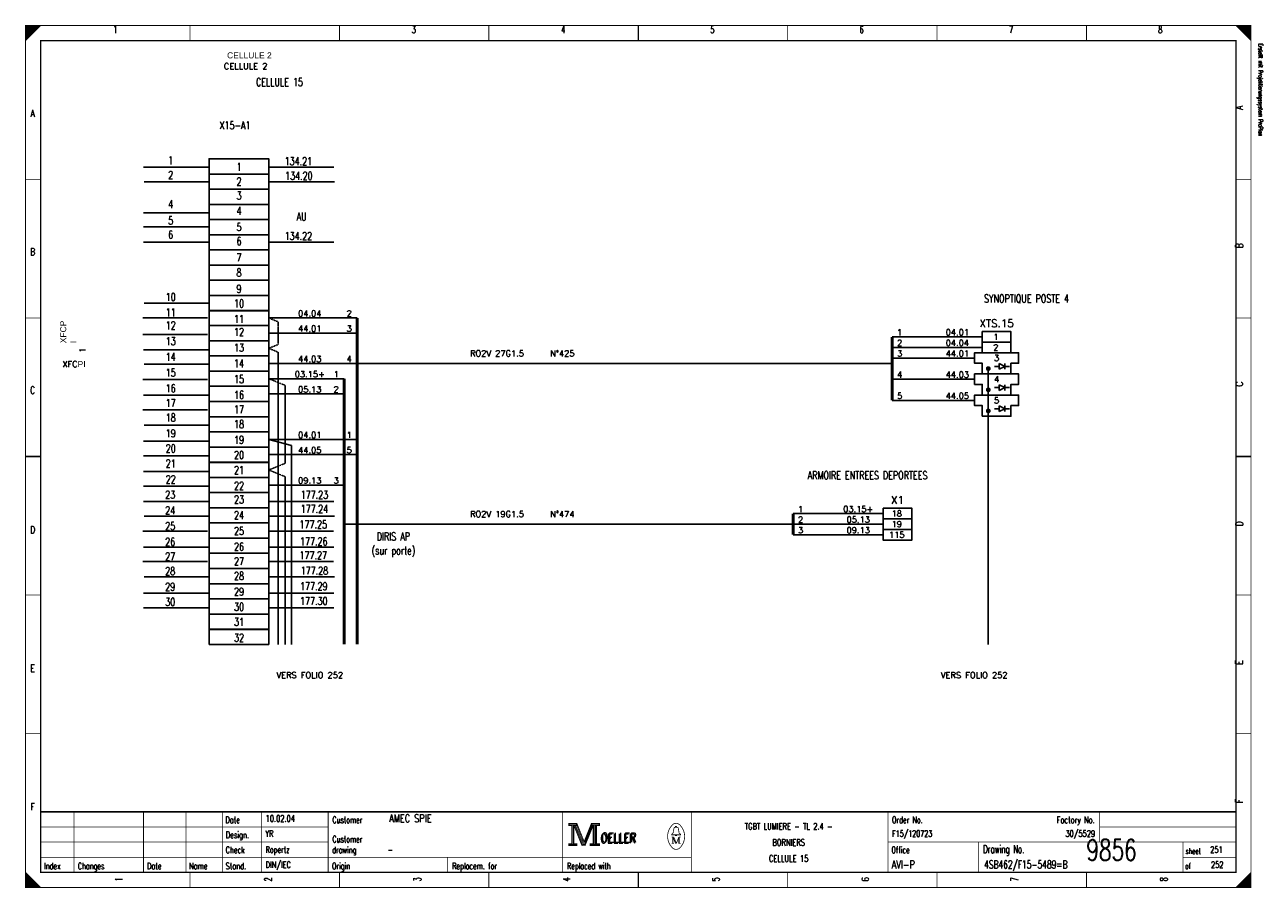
# Model space of a CAD drawing. Extents: x 0 to 409, y 0 to 285.
import ezdxf
from ezdxf.enums import TextEntityAlignment as Align

# ---------------------------------------------------------------- set-up
doc = ezdxf.new("R2010")
doc.units = 0
doc.header["$MEASUREMENT"] = 0
doc.linetypes.add('CONTINU', pattern=[0])
doc.linetypes.add('DISCONTINU', pattern=[0.15, 0.1, -0.05])
doc.layers.get('0').update_dxf_attribs({"color": 9, "linetype": 'CONTINUOUS'})
for name, color, linetype in [('POINTILLE', 5, 'DISCONTINU'), ('SCH-3', 3, 'CONTINU'), ('TEXTE', 3, 'CONTINUOUS'), ('TRAIFIN', 1, 'CONTINUOUS'), ('TRAIGROS', 2, 'CONTINUOUS'), ('TRAIMOY', 4, 'CONTINUOUS')]:
    doc.layers.add(name, color=color, linetype=linetype)
doc.styles.get("Standard").update_dxf_attribs({"font": 'romans.shx', "bigfont": 'TXT.shx'})

# ---------------------------------------------------------------- blocks, each defined once
blk = doc.blocks.new('BRND')
at = {"layer": 'TRAIFIN'}
for p, q in [((0.8, -5.47), (0.8, -3.59)), ((0.8, -3.59), (2.68, -4.53)), ((2.68, -5.47), (2.68, -3.59)), ((-0.73, -4.53), (0.8, -4.53)), ((2.68, -4.53), (0.8, -5.47)), ((2.68, -4.53), (4.27, -4.53))]:
    blk.add_line(p, q, dxfattribs=at)
at = {"layer": 'TRAIMOY'}
blk.add_lwpolyline([(-4.75, -7), (-4.75, -3.5), (-7.25, -3.5), (-7.25, 0), (7.25, 0), (7.25, -3.5), (4.75, -3.5), (4.75, -7)], close=True, dxfattribs=at)

msp = doc.modelspace()

# ---------------------------------------------------------------- linework, layer by layer
at = {"color": 0, "linetype": 'Continuous'}
for p, q in [((38.98, 238.14), (60.31, 238.14)), ((80.59, 238.14), (101.92, 238.14)), ((39.16, 233.3), (60.49, 233.3)), ((80.77, 233.3), (102.1, 233.3)), ((38.98, 223.09), (60.31, 223.09)), ((38.98, 218.42), (60.31, 218.42)), ((38.98, 213.4), (60.31, 213.4)), ((80.59, 213.4), (101.92, 213.4)), ((39.16, 193.24), (60.49, 193.24)), ((38.8, 188.39), (60.13, 188.39)), ((38.8, 182.84), (60.13, 182.84)), ((38.98, 177.82), (60.31, 177.82)), ((39.16, 172.98), (60.49, 172.98)), ((38.8, 167.96), (60.13, 167.96)), ((38.98, 162.77), (60.31, 162.77)), ((38.8, 157.93), (60.13, 157.93)), ((39.16, 152.91), (60.49, 152.91)), ((38.98, 147.53), (60.31, 147.53)), ((38.98, 142.7), (60.31, 142.7)), ((38.98, 137.54), (60.31, 137.54)), ((38.98, 132.74), (60.31, 132.74)), ((38.98, 127.62), (60.31, 127.62)), ((80.59, 127.62), (101.92, 127.62)), ((39.16, 122.78), (60.49, 122.78)), ((80.77, 122.78), (102.1, 122.78)), ((38.8, 117.77), (60.13, 117.77)), ((80.41, 117.77), (101.74, 117.77)), ((38.98, 112.57), (60.31, 112.57)), ((80.59, 112.57), (101.92, 112.57)), ((38.8, 107.73), (60.13, 107.73)), ((80.41, 107.73), (101.74, 107.73)), ((39.16, 102.71), (60.49, 102.71)), ((80.77, 102.71), (102.1, 102.71)), ((38.98, 97.34), (60.31, 97.34)), ((80.59, 97.34), (101.92, 97.34)), ((38.98, 92.5), (60.31, 92.5)), ((80.59, 92.5), (101.92, 92.5))]:
    msp.add_line(p, q, dxfattribs=at)
at = {"color": 0, "const_width": 0.25, "flags": 128}
for points in [[(0, 285), (5, 285), (0, 280), (0, 285)], [(0, 142.5), (0, 285), (405, 285), (405, 0), (0, 0), (0, 142.5)], [(0.25, 285), (0.25, 280.25), (0.5, 280.5), (0.5, 285), (0.75, 285), (0.75, 280.75), (1, 281), (1, 285), (1.25, 285), (1.25, 281.25), (1.5, 281.5), (1.5, 285), (1.75, 285), (1.75, 281.75), (2, 282)], [(2, 282), (2, 285), (2.25, 285), (2.25, 282.25), (2.5, 282.5), (2.5, 285), (2.75, 285), (2.75, 282.75), (3, 283), (3, 285), (3.25, 285), (3.25, 283.25), (3.5, 283.5), (3.5, 285), (3.75, 285)], [(3.75, 285), (3.75, 283.75), (4, 284), (4, 285), (4.25, 285), (4.25, 284.25), (4.5, 284.5), (4.5, 285), (4.75, 285), (4.75, 284.75)], [(400, 285), (405, 280), (404.75, 280.25), (404.75, 285), (404.5, 285), (404.5, 280.5), (404.25, 280.75), (404.25, 285), (404, 285), (404, 281), (403.75, 281.25), (403.75, 285), (403.5, 285), (403.5, 281.5), (403.25, 281.75)], [(401.5, 283.5), (401.5, 285), (401.25, 285), (401.25, 283.75), (401, 284), (401, 285), (400.75, 285), (400.75, 284.25), (400.5, 284.5), (400.5, 285), (400.25, 285), (400.25, 284.75)], [(403.25, 281.75), (403.25, 285), (403, 285), (403, 282), (402.75, 282.25), (402.75, 285), (402.5, 285), (402.5, 282.5), (402.25, 282.75), (402.25, 285), (402, 285), (402, 283), (401.75, 283.25), (401.75, 285), (401.5, 285)], [(179.5, 21.2), (179.5, 20.5), (180.5, 20.5), (180.5, 14.5), (179.5, 14.5), (179.5, 13.8), (182.2, 13.8), (182.2, 14.5), (181.2, 14.5), (181.2, 20.5), (182.2, 20.5), (182.2, 21.2), (179.5, 21.2)], [(180.7, 20.7), (180.7, 14.3), (181, 14.3), (181, 20.7)], [(181.2, 20.5), (183.9, 13.8), (184.9, 13.8), (187.6, 20.5)], [(181.8, 20.5), (184.2, 14.6), (184.6, 14.6)], [(182.2, 21.2), (184.6, 15.2), (187, 21.2)], [(182.2, 20.5), (184.4, 14.9), (184.7, 14.9)], [(184.6, 14.2), (184.9, 14.2), (187.4, 20.5)], [(184.6, 14.6), (184.8, 14.6), (187.2, 20.5)], [(187.6, 20.5), (187.6, 14.5), (186.6, 14.5), (186.6, 13.8), (187.1, 13.8)], [(187, 21.2), (187, 20.5), (188, 20.5), (188, 14.5), (187, 14.5), (187, 13.8), (189.7, 13.8), (189.7, 14.5), (188.7, 14.5), (188.7, 20.5), (189.7, 20.5), (189.7, 21.2), (187, 21.2)], [(187.8, 20.7), (187.8, 14.3), (188.3, 14.3), (188.3, 20.7), (188.5, 20.7), (188.5, 14.3)], [(214.8, 17.4), (213.5, 17.4), (213.5, 17.6), (214, 18), (214.3, 19.6)], [(213.9, 16.7), (213.9, 14.6), (213.5, 14.6)], [(213.9, 16.7), (214.8, 14.6), (215.1, 14.6)], [(214.8, 19.9), (214.8, 20.2), (215.2, 20.2), (215.2, 19.9)], [(215.2, 17.4), (216.5, 17.4), (216.5, 17.6), (216, 18), (215.7, 19.6)], [(0, 5), (0, 0), (5, 0), (0, 5), (0.25, 4.75), (0.25, 0), (0.5, 0), (0.5, 4.5), (0.75, 4.25), (0.75, 0), (1, 0), (1, 4), (1.25, 3.75), (1.25, 0), (1.5, 0)], [(404.75, 4.75), (404.75, 0), (404.5, 0), (404.5, 4.5), (404.25, 4.25), (404.25, 0), (404, 0), (404, 4), (403.75, 3.75), (403.75, 0), (403.5, 0), (403.5, 3.5), (403.25, 3.25), (403.25, 0), (403, 0)], [(1.5, 0), (1.5, 3.5), (1.75, 3.25), (1.75, 0), (2, 0), (2, 3), (2.25, 2.75), (2.25, 0), (2.5, 0), (2.5, 2.5), (2.75, 2.25), (2.75, 0), (3, 0), (3, 2), (3.25, 1.75)], [(3.25, 1.75), (3.25, 0), (3.5, 0), (3.5, 1.5), (3.75, 1.25), (3.75, 0), (4, 0), (4, 1), (4.25, 0.75), (4.25, 0), (4.5, 0), (4.5, 0.5), (4.75, 0.25)], [(401.25, 1.25), (401.25, 0), (401, 0), (401, 1), (400.75, 0.75), (400.75, 0), (400.5, 0), (400.5, 0.5), (400.25, 0.25), (400.25, 0)], [(403, 0), (403, 3), (402.75, 2.75), (402.75, 0), (402.5, 0), (402.5, 2.5), (402.25, 2.25), (402.25, 0), (402, 0), (402, 2), (401.75, 1.75), (401.75, 0), (401.5, 0), (401.5, 1.5), (401.25, 1.25)]]:
    msp.add_lwpolyline(points, dxfattribs=at)
at = {"color": 0, "flags": 128}
for points, const_width in [([(0, 285), (405, 285), (405, 0), (0, 0)], 0.25), ([(5, 280), (400, 280), (400, 5), (5, 5)], 0.5), ([(5, 280), (400, 280), (400, 5), (5, 5)], 0.25), ([(179.7, 21), (182, 21), (182, 20.7), (179.7, 20.7)], 0.25), ([(187.2, 21), (189.5, 21), (189.5, 20.7), (187.2, 20.7)], 0.25), ([(214.8, 17.4), (215.2, 17.4), (215.2, 17.1), (214.8, 17.1)], 0.25), ([(179.7, 14.3), (182, 14.3), (182, 14), (179.7, 14)], 0.25), ([(186.8, 14.3), (189.5, 14.3), (189.5, 14), (186.8, 14)], 0.25)]:
    msp.add_lwpolyline(points, close=True, dxfattribs=dict(at, const_width=const_width))
at = {"color": 0}
for points, const_width in [([(54.38, 285), (54.38, 280)], 0.25), ([(103.75, 285), (103.75, 280)], 0.25), ([(153.12, 285), (153.12, 280)], 0.25), ([(202.5, 280), (202.5, 285)], 0.5), ([(202.5, 285), (202.5, 280)], 0.25), ([(251.88, 285), (251.88, 280)], 0.25), ([(301.25, 285), (301.25, 280)], 0.25), ([(350.62, 285), (350.62, 280)], 0.25), ([(0, 234.17), (5, 234.17)], 0.25), ([(405, 234.17), (400, 234.17)], 0.25), ([(0, 188.33), (5, 188.33)], 0.25), ([(405, 188.33), (400, 188.33)], 0.25), ([(5, 142.5), (0, 142.5)], 0.5), ([(0, 142.5), (5, 142.5)], 0.25), ([(400, 142.5), (405, 142.5)], 0.5), ([(405, 142.5), (400, 142.5)], 0.25), ([(0, 96.67), (5, 96.67)], 0.25), ([(405, 96.67), (400, 96.67)], 0.25), ([(0, 50.83), (5, 50.83)], 0.25), ([(405, 50.83), (400, 50.83)], 0.25), ([(400, 25), (5, 25)], 0.5), ([(16, 5), (16, 25)], 0.25), ([(39, 5), (39, 25)], 0.25), ([(53, 5), (53, 25)], 0.25), ([(65, 25), (65, 5)], 0.25), ([(78, 25), (78, 5)], 0.25), ([(100, 25), (100, 5)], 0.25), ([(177.5, 25), (177.5, 5)], 0.25), ([(220, 25), (220, 5)], 0.25), ([(285, 25), (285, 5)], 0.25), ([(355, 25), (355, 15)], 0.25), ([(181.5, 20.5), (184, 14.2)], 0.25), ([(184.7, 14.9), (187, 20.6)], 0.25), ([(5, 20), (100, 20)], 0.25), ([(213.5, 16.7), (214.2, 16.7)], 0.25), ([(214.2, 16.7), (215.1, 14.6)], 0.25), ([(214.6, 19.9), (215.5, 19.9)], 0.25), ([(215.1, 14.6), (215.9, 16.7)], 0.25), ([(215.9, 14.6), (215.9, 16.7)], 0.25), ([(215.9, 16.7), (216.5, 16.7)], 0.25), ([(216.1, 16.7), (216.1, 14.6)], 0.25), ([(355, 20), (400, 20)], 0.25), ([(5, 15), (100, 15)], 0.25), ([(184, 14.2), (184.6, 14.2)], 0.25), ([(213.9, 14.6), (214.3, 14.6)], 0.25), ([(216.5, 14.6), (215.7, 14.6)], 0.25), ([(285, 15), (400, 15)], 0.25), ([(315, 15), (315, 5)], 0.25), ([(382.5, 15), (382.5, 5)], 0.25), ([(5, 10), (220, 10)], 0.25), ([(139.5, 10), (139.5, 5)], 0.25), ([(382.5, 10), (400, 10)], 0.25), ([(54.38, 0), (54.38, 5)], 0.25), ([(103.75, 0), (103.75, 5)], 0.25), ([(153.12, 0), (153.12, 5)], 0.25), ([(202.5, 5), (202.5, 0)], 0.5), ([(202.5, 0), (202.5, 5)], 0.25), ([(251.88, 0), (251.88, 5)], 0.25), ([(301.25, 0), (301.25, 5)], 0.25), ([(350.62, 0), (350.62, 5)], 0.25), ([(405, 5), (400, 0)], 0.25), ([(4.75, 0), (4.75, 0.25)], 0.25)]:
    msp.add_lwpolyline(points, dxfattribs=dict(at, const_width=const_width))
at = {"color": 0, "linetype": 'Continuous'}
for points in [[(60.66, 235.9), (60.66, 240.92), (80.38, 240.92), (80.38, 235.9)], [(60.66, 230.88), (60.66, 235.9), (80.38, 235.9), (80.38, 230.88)], [(60.66, 225.86), (60.66, 230.88), (80.38, 230.88), (80.38, 225.86)], [(60.66, 220.84), (60.66, 225.86), (80.38, 225.86), (80.38, 220.84)], [(60.66, 215.82), (60.66, 220.84), (80.38, 220.84), (80.38, 215.82)], [(60.66, 210.8), (60.66, 215.82), (80.38, 215.82), (80.38, 210.8)], [(60.66, 205.78), (60.66, 210.8), (80.38, 210.8), (80.38, 205.78)], [(60.66, 200.76), (60.66, 205.78), (80.38, 205.78), (80.38, 200.76)], [(60.66, 195.73), (60.66, 200.76), (80.38, 200.76), (80.38, 195.73)], [(60.66, 190.71), (60.66, 195.73), (80.38, 195.73), (80.38, 190.71)], [(60.66, 185.79), (60.66, 190.81), (80.38, 190.81), (80.38, 185.79)], [(60.66, 180.77), (60.66, 185.79), (80.38, 185.79), (80.38, 180.77)], [(60.66, 175.75), (60.66, 180.77), (80.38, 180.77), (80.38, 175.75)], [(60.66, 170.73), (60.66, 175.75), (80.38, 175.75), (80.38, 170.73)], [(60.66, 165.71), (60.66, 170.73), (80.38, 170.73), (80.38, 165.71)], [(60.66, 160.68), (60.66, 165.71), (80.38, 165.71), (80.38, 160.68)], [(60.66, 155.66), (60.66, 160.68), (80.38, 160.68), (80.38, 155.66)], [(60.66, 150.64), (60.66, 155.66), (80.38, 155.66), (80.38, 150.64)], [(60.66, 145.62), (60.66, 150.64), (80.38, 150.64), (80.38, 145.62)], [(60.66, 140.6), (60.66, 145.62), (80.38, 145.62), (80.38, 140.6)], [(60.66, 135.53), (60.66, 140.55), (80.38, 140.55), (80.38, 135.53)], [(60.66, 130.55), (60.66, 135.57), (80.38, 135.57), (80.38, 130.55)], [(60.66, 125.55), (60.66, 130.57), (80.38, 130.57), (80.38, 125.55)], [(60.66, 120.53), (60.66, 125.55), (80.38, 125.55), (80.38, 120.53)], [(60.66, 115.51), (60.66, 120.53), (80.38, 120.53), (80.38, 115.51)], [(60.66, 110.49), (60.66, 115.51), (80.38, 115.51), (80.38, 110.49)], [(60.66, 105.46), (60.66, 110.49), (80.38, 110.49), (80.38, 105.46)], [(60.66, 100.44), (60.66, 105.46), (80.38, 105.46), (80.38, 100.44)], [(60.66, 95.42), (60.66, 100.44), (80.38, 100.44), (80.38, 95.42)], [(60.66, 90.4), (60.66, 95.42), (80.38, 95.42), (80.38, 90.4)], [(60.66, 85.33), (60.66, 90.35), (80.38, 90.35), (80.38, 85.33)], [(60.66, 80.36), (60.66, 85.38), (80.38, 85.38), (80.38, 80.36)]]:
    msp.add_lwpolyline(points, close=True, dxfattribs=at)
at = {"color": 0, "const_width": 0.25, "flags": 128}
for points in [[(213.5, 20.39, 0.373815), (213.49, 13.43, 0.373815)], [(216.49, 20.4, 0.530775), (213.51, 20.41, 0.530775)], [(216.5, 13.4, 0.378582), (216.46, 20.44, 0.378582)], [(214.6, 19.9, 0.414214), (214.3, 19.6, 0.414214)], [(215.7, 19.6, 0.414214), (215.4, 19.9, 0.414214)], [(213.5, 13.4, 0.532213), (216.49, 13.39, 0.532213)]]:
    msp.add_lwpolyline(points, format="xyb", dxfattribs=at)
at = {"layer": 'POINTILLE', "color": 0, "const_width": 0.5}
for points in [[(286.41, 173.24), (109.63, 173.24)], [(253.66, 120.13), (105.3, 120.13)]]:
    msp.add_lwpolyline(points, dxfattribs=at)
at = {"layer": 'TRAIFIN', "color": 0}
for p, q in [((109.63, 188.3), (80.38, 188.3)), ((109.63, 183.28), (80.38, 183.28)), ((316.16, 182.06), (286.41, 182.06)), ((83.53, 80.37), (83.53, 176.97)), ((316.16, 178.56), (286.41, 178.56)), ((109.63, 173.24), (80.38, 173.24)), ((313.66, 175.06), (286.41, 175.06)), ((105.3, 168.22), (80.38, 168.22)), ((313.66, 168.06), (286.41, 168.06)), ((85.83, 140.27), (85.83, 165.99)), ((105.3, 163.19), (80.38, 163.19)), ((313.66, 161.06), (286.41, 161.06)), ((109.63, 148.13), (80.38, 148.13)), ((87.91, 146.09), (80.38, 148.13)), ((87.91, 80.39), (87.91, 146.09)), ((109.63, 143.11), (80.38, 143.11)), ((85.83, 80.37), (85.83, 135.81)), ((105.3, 133.06), (80.38, 133.06)), ((283.41, 123.63), (253.66, 123.63)), ((283.41, 120.13), (253.66, 120.13)), ((283.41, 116.63), (253.66, 116.63))]:
    msp.add_line(p, q, dxfattribs=at)
at = {"layer": 'TRAIFIN', "color": 0, "linetype": 'DISCONTINU'}
for p, q in [((83.53, 187.02), (80.38, 188.3)), ((83.53, 187.02), (83.53, 179.55)), ((83.53, 179.55), (80.38, 178.26)), ((83.53, 176.97), (80.38, 178.26)), ((85.83, 165.99), (80.38, 168.22)), ((85.83, 140.27), (80.38, 138.04)), ((85.83, 135.81), (80.38, 138.04))]:
    msp.add_line(p, q, dxfattribs=at)
at = {"layer": 'TRAIFIN', "color": 0, "const_width": 0.72}
for points in [[(317.72, 171.56, 1), (318.6, 171.56, 1)], [(317.72, 164.56, 1), (318.6, 164.56, 1)], [(317.72, 157.56, 1), (318.6, 157.56, 1)]]:
    msp.add_lwpolyline(points, format="xyb", close=True, dxfattribs=at)
at = {"layer": 'TRAIGROS', "color": 0}
msp.add_line((318.16, 171.56), (318.16, 80.36), dxfattribs=at)
at = {"layer": 'TRAIGROS', "color": 0, "const_width": 1}
for points in [[(109.63, 188.3), (109.63, 80.36)], [(286.41, 182.06), (286.41, 161.06)], [(105.3, 168.22), (105.3, 80.39)], [(253.66, 123.63), (253.66, 116.63)]]:
    msp.add_lwpolyline(points, dxfattribs=at)
at = {"layer": 'TRAIMOY', "color": 0}
for points in [[(316.16, 183.81), (325.66, 183.81), (325.66, 180.31), (316.16, 180.31)], [(316.16, 180.31), (325.66, 180.31), (325.66, 176.81), (316.16, 176.81)], [(283.41, 125.38), (292.91, 125.38), (292.91, 121.88), (283.41, 121.88)], [(283.41, 121.88), (292.91, 121.88), (292.91, 118.38), (283.41, 118.38)], [(283.41, 118.38), (292.91, 118.38), (292.91, 114.88), (283.41, 114.88)]]:
    msp.add_lwpolyline(points, close=True, dxfattribs=at)

# ---------------------------------------------------------------- block references
at = {"layer": 'SCH-3', "color": 0}
for p in [(320.91, 176.81), (320.91, 169.81), (320.91, 162.81)]:
    msp.add_blockref('BRND', p, dxfattribs=at)

# ---------------------------------------------------------------- texts
at = {"color": 0}
for s, height, width, p in [('1', 2.38, 0.672, (29.65, 284.86)), ('3', 2.38, 0.672, (128.32, 284.86)), ('4', 2.38, 0.672, (177.66, 284.86)), ('5', 2.38, 0.672, (226.99, 284.86)), ('6', 2.38, 0.672, (276.32, 284.86)), ('7', 2.38, 0.672, (325.66, 284.86)), ('8', 2.38, 0.672, (374.99, 284.86)), ('CELLULE 15', 2.619, 0.736, (83.93, 267.6)), ('A', 2.38, 0.76, (2.33, 257.17)), ('X15-A1', 2.619, 0.736, (69.25, 253.3)), ('1', 2.62, 0.736, (47.97, 241.72)), ('134.21', 2.619, 0.736, (90.16, 241.45)), ('1', 2.62, 0.736, (70.57, 239.57)), ('2', 2.62, 0.736, (47.97, 236.88)), ('2', 2.62, 0.736, (70.57, 234.73)), ('134.20', 2.619, 0.736, (90.34, 236.61)), ('3', 2.62, 0.736, (70.57, 230.07)), ('4', 2.62, 0.736, (47.97, 227.21)), ('5', 2.62, 0.736, (47.97, 221.83)), ('4', 2.62, 0.736, (70.57, 225.05)), ('AU', 2.619, 0.736, (91.25, 223.13)), ('6', 2.62, 0.736, (47.97, 217.16)), ('5', 2.62, 0.736, (70.57, 219.68)), ('6', 2.62, 0.736, (70.57, 215.01)), ('134.22', 2.619, 0.736, (90.16, 216.71)), ('B', 2.38, 0.76, (2.33, 211.39)), ('7', 2.62, 0.736, (70.57, 209.63)), ('8', 2.62, 0.736, (70.57, 204.62)), ('10', 2.619, 0.736, (47.97, 196.55)), ('9', 2.62, 0.736, (70.57, 199.24)), ('10', 2.619, 0.736, (70.57, 194.4)), ('SYNOPTIQUE POSTE 4', 2.6194, 0.736, (330.8, 196.04)), ('11', 2.619, 0.736, (47.97, 191.43)), ('11', 2.619, 0.736, (70.57, 189.28)), ('12', 2.619, 0.736, (47.97, 187.13)), ('12', 2.619, 0.736, (70.57, 184.98)), ('13', 2.619, 0.736, (47.97, 181.94)), ('14', 2.619, 0.736, (47.97, 176.74)), ('13', 2.619, 0.736, (70.57, 179.79)), ('14', 2.619, 0.736, (70.57, 174.59)), ('15', 2.619, 0.736, (47.97, 171.54)), ('15', 2.619, 0.736, (70.57, 169.39)), ('C', 2.38, 0.76, (2.33, 165.61)), ('16', 2.619, 0.736, (47.97, 166.35)), ('16', 2.619, 0.736, (70.57, 164.19)), ('17', 2.619, 0.736, (47.97, 161.51)), ('18', 2.619, 0.736, (47.97, 156.67)), ('17', 2.619, 0.736, (70.57, 159.36)), ('19', 2.619, 0.736, (47.97, 151.47)), ('18', 2.619, 0.736, (70.57, 154.52)), ('19', 2.619, 0.736, (70.57, 149.32)), ('20', 2.619, 0.736, (47.97, 146.45)), ('20', 2.619, 0.736, (70.57, 144.3)), ('21', 2.619, 0.736, (47.97, 141.48)), ('21', 2.619, 0.736, (70.57, 139.33)), ('22', 2.619, 0.736, (47.97, 136.24)), ('ARMOIRE ENTREES DEPORTEES', 2.6194, 0.736, (278.27, 137.61)), ('23', 2.619, 0.736, (47.8, 131.2)), ('22', 2.619, 0.736, (70.57, 134.09)), ('177.23', 2.619, 0.736, (95.45, 131.16)), ('23', 2.619, 0.736, (70.57, 129.59)), ('24', 2.619, 0.736, (47.8, 126)), ('24', 2.619, 0.736, (70.57, 124.39)), ('177.24', 2.619, 0.736, (95.45, 126.5)), ('D', 2.38, 0.76, (2.33, 119.47)), ('25', 2.619, 0.736, (47.8, 120.81)), ('25', 2.619, 0.736, (70.57, 119.19)), ('177.25', 2.619, 0.736, (95.09, 121.34)), ('26', 2.619, 0.736, (47.8, 115.61)), ('177.26', 2.619, 0.736, (95.27, 115.74)), ('DIRIS AP', 2.619, 0.736, (121.56, 117.37)), ('27', 2.619, 0.736, (47.8, 110.77)), ('26', 2.619, 0.736, (70.57, 114)), ('177.27', 2.619, 0.736, (95.09, 111.12)), ('(sur porte)', 2.6194, 0.736, (121.56, 112.71)), ('27', 2.619, 0.736, (70.57, 109.16)), ('28', 2.619, 0.736, (47.8, 105.93)), ('28', 2.619, 0.736, (70.57, 104.32)), ('177.28', 2.619, 0.736, (95.45, 106.06)), ('29', 2.619, 0.736, (47.8, 100.74)), ('29', 2.619, 0.736, (70.57, 99.12)), ('177.29', 2.619, 0.736, (95.27, 100.9)), ('30', 2.619, 0.736, (47.8, 95.72)), ('30', 2.619, 0.736, (70.57, 94.11)), ('177.30', 2.619, 0.736, (95.27, 96.02)), ('31', 2.619, 0.736, (70.57, 89.13)), ('32', 2.619, 0.736, (70.57, 83.89)), ('E', 2.38, 0.76, (2.33, 73.68)), ('F', 2.38, 0.76, (2.33, 27.9)), ('TGBT LUMIERE - TL 2.4 -', 2.1431, 0.7536, (252.19, 21.3)), ('BORNIERS', 2.143, 0.76, (252.19, 15.97)), ('CELLULE 15', 2.143, 0.681231, (252.19, 10.65))]:
    msp.add_text(s, height=height, dxfattribs=dict(at, width=width)).set_placement(p, align=Align.TOP_CENTER)
at = {"color": 0, "width": 0.622634}
msp.add_text('Erstellt mit Projektierungssystem ProPlan', height=1.4287, rotation=270, dxfattribs=at).set_placement((407.02, 279.06), align=Align.BOTTOM_LEFT)
at = {"color": 0, "width": 0.76}
for s, p in [('A', (399.91, 257.17)), ('B', (399.91, 211.39)), ('C', (399.92, 165.61)), ('D', (399.92, 119.47)), ('E', (399.91, 73.68)), ('F', (399.91, 27.9))]:
    msp.add_text(s, height=2.38, rotation=90, dxfattribs=at).set_placement(p, align=Align.TOP_LEFT)
at = {"color": 0}
for s, height, width, p in [('Date', 2.143, 0.64, (66.05, 23.42)), ('Customer', 2.143, 0.62, (101.4, 23.42)), ('Order No.', 2.143, 0.656889, (286.33, 23.42)), ('Design.', 2.143, 0.636571, (66.19, 18.46)), ('Customer', 2.143, 0.62, (101.4, 17.04)), ('OELLER', 3.096, 0.76, (189.96, 17.75)), ('OELLER', 3.096, 0.76, (189.96, 17.75)), ('OELLER', 3.096, 0.76, (190.32, 18.1)), ('Check', 2.143, 0.632, (66.12, 13.49)), ('drawing', 2.143, 0.6, (101.33, 13.49)), ('Office', 2.143, 0.626667, (286.15, 13.49)), ('Drawing No.', 2.6194, 0.646545, (316.43, 13.98)), ('sheet', 1.905, 0.6, (383.38, 12.99)), ('Index', 2.143, 0.632, (6.09, 8.16)), ('Changes', 2.143, 0.622857, (17.26, 8.16)), ('Stand.', 2.143, 0.642667, (66.12, 8.16)), ('Origin', 2.143, 0.626667, (101.27, 8.16)), ('Replacem. for', 2.1431, 0.627077, (140.97, 8.16)), ('Replaced with', 2.1431, 0.619692, (178.95, 8.16)), ('of', 1.905, 0.6, (383.23, 8.02)), ('Date', 2.143, 0.64, (40.15, 8.16)), ('Name', 2.143, 0.64, (54.04, 8.16))]:
    msp.add_text(s, height=height, dxfattribs=dict(at, width=width)).set_placement(p, align=Align.TOP_LEFT)
for s, height, width, p in [('10.02.04', 2.143, 0.678, (79.34, 21.08)), ('AMEC SPIE', 2.619, 0.752889, (120.16, 20.77)), ('YR', 2.143, 0.626667, (79.27, 16.11)), ('F15/120723', 2.143, 0.6832, (286.39, 16.11)), ('Ropertz', 2.143, 0.622857, (79.32, 10.79)), ('-', 2.14, 0.696, (119.65, 10.79)), ('9856', 7, 0.6928, (350.58, 6.78)), ('251', 2.143, 0.672, (391.5, 10.79)), ('DIN/IEC', 2.143, 0.750857, (79.35, 5.82)), ('AVI-P', 2.619, 0.7472, (286.24, 5.51)), ('4SB462/F15-5489=B', 2.6194, 0.6928, (316.79, 5.51)), ('252', 2.143, 0.672, (391.77, 5.82))]:
    msp.add_text(s, height=height, dxfattribs=dict(at, width=width)).set_placement(p, align=Align.BOTTOM_LEFT)
at = {"color": 0, "width": 0.646545}
msp.add_text('Factory No.', height=2.1431, dxfattribs=at).set_placement((353.35, 23.42), align=Align.TOP_RIGHT)
at = {"color": 0, "width": 0.675429}
msp.add_text('30/5529', height=2.143, dxfattribs=at).set_placement((353.46, 16.11), align=Align.BOTTOM_RIGHT)
at = {"color": 0, "width": 0.672}
for s, p in [('1', (29.65, 2.7)), ('2', (78.99, 2.7)), ('3', (128.32, 2.7)), ('4', (177.66, 2.7)), ('5', (226.99, 2.7)), ('6', (276.32, 2.7)), ('7', (325.66, 2.7)), ('8', (374.99, 2.7))]:
    msp.add_text(s, height=2.38, rotation=90, dxfattribs=at).set_placement(p, align=Align.TOP_CENTER)
at = {"linetype": 'Continuous', "char_height": 2, "attachment_point": 1}
for s, insert, width in [('{\\fArial|b0|i0|c0|p34;CELLULE 2}', (66.61, 276.14), 67.0761), ('CELLULE 2', (65.54, 272.55), 64.2066), ('XFC{\\fArial|b0|i0|c0|p34;PI}', (12.17, 174.04), 3.7664)]:
    msp.add_mtext(s, dxfattribs=dict(at, insert=insert, width=width))
at = {"linetype": 'Continuous', "char_height": 2, "attachment_point": 1, "rotation": 90}
for s, insert, width in [('{\\fArial|b0|i0|c0|p34;XFCP\\PI}', (11.45, 179.96), 3.7664), ('1', (17.84, 176.83), 3.9457)]:
    msp.add_mtext(s, dxfattribs=dict(at, insert=insert, width=width))
at = {"layer": 'TEXTE', "color": 0}
for s, p in [('04.04', (93.93, 189.8)), ('2', (106.96, 189.8)), ('44.01', (93.93, 184.78)), ('3', (106.96, 184.78)), ('1', (288.88, 183.56)), ('04.01', (307.94, 183.56)), ('2', (288.88, 180.06)), ('04.04', (307.94, 180.06)), ('1', (320.66, 182.06)), ('44.03', (93.93, 174.74)), ('4', (106.96, 174.74)), ('3', (288.88, 176.56)), ('44.01', (307.94, 176.56)), ('2', (320.66, 178.56)), ('3', (320.91, 175.06)), ('03.15+', (93.93, 169.72)), ('1', (102.64, 169.72)), ('4', (288.88, 169.56)), ('44.03', (307.94, 169.56)), ('4', (320.91, 168.06)), ('05.13', (93.93, 164.69)), ('2', (102.64, 164.69)), ('5', (288.88, 162.56)), ('44.05', (307.94, 162.56)), ('5', (320.91, 161.06)), ('04.01', (93.93, 149.63)), ('1', (106.96, 149.63)), ('44.05', (93.93, 144.61)), ('5', (106.96, 144.61)), ('09.13', (93.93, 134.56)), ('3', (102.64, 134.56)), ('2', (256.13, 121.63)), ('1', (256.13, 125.13)), ('03.15+', (275.19, 125.13)), ('05.13', (275.19, 121.63)), ('18', (287.91, 123.63)), ('3', (256.13, 118.13)), ('09.13', (275.19, 118.13)), ('19', (287.91, 120.13)), ('115', (287.91, 116.63)), ('VERS FOLIO 252', (93.93, 70.21)), ('VERS FOLIO 252', (313.51, 70.21))]:
    msp.add_text(s, height=2, dxfattribs=at).set_placement(p, align=Align.MIDDLE)
for s, p in [('XTS.15', (320.91, 185.3)), ('X1', (288.16, 126.87))]:
    msp.add_text(s, height=2.5, dxfattribs=at).set_placement(p, align=Align.CENTER)
for s, p in [('RO2V 27G1.5', (146.9, 175.59)), ('N°425', (173.36, 175.59)), ('RO2V 19G1.5', (146.9, 122.48)), ('N°474', (173.36, 122.48))]:
    msp.add_text(s, height=2, dxfattribs=at).set_placement(p)

doc.saveas('drawing.dxf')
